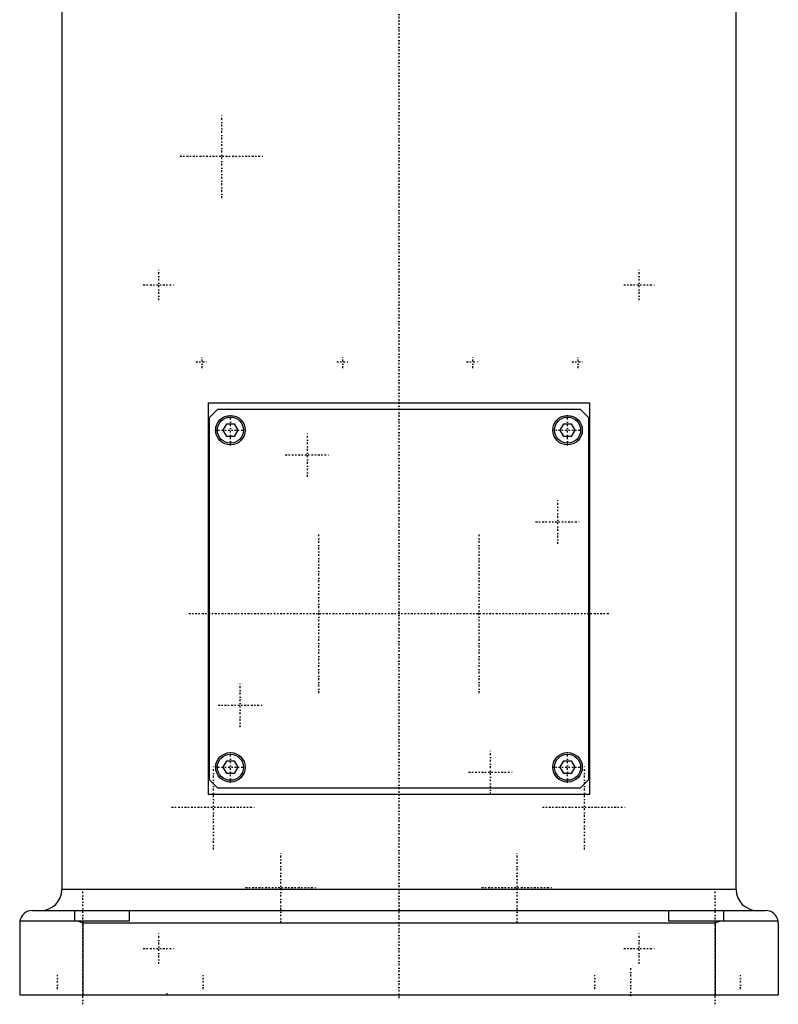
# Model space of a CAD drawing. Extents: x -90 to 90, y -319 to 558.
# Tile 1 of 6: x -90 to 90, y -319 to -85. Entities that reach past the tile are written whole.
import ezdxf

# ---------------------------------------------------------------- set-up
doc = ezdxf.new("R2010")
doc.units = 0
doc.linetypes.add('CENTER', pattern=[1.5, 0.45, -0.5, 0.05, -0.5])
doc.layers.add('AM_0', color=7, linetype='CONTINUOUS')
doc.layers.add('AM_7', color=7, linetype='CENTER')

msp = doc.modelspace()

# ---------------------------------------------------------------- linework, layer by layer
at = {"layer": 'AM_0', "color": 7, "linetype": 'CONTINUOUS'}
for p, q in [((-80, -30), (-80, -291.5)), ((80, -291.5), (80, -30)), ((-45.21, -176), (45.21, -176)), ((-45.21, -269), (-45.21, -176)), ((-45, -179.5), (-43, -177.5)), ((-43, -177.5), (43, -177.5)), ((43, -177.5), (45, -179.5)), ((45.21, -176), (45.21, -269)), ((-45, -265.5), (-45, -179.5)), ((45, -179.5), (45, -265.5)), ((-41.73, -182.5), (-40.87, -181)), ((-40.87, -181), (-39.13, -181)), ((-39.13, -181), (-38.27, -182.5)), ((38.27, -182.5), (39.13, -181)), ((39.13, -181), (40.87, -181)), ((40.87, -181), (41.73, -182.5)), ((-40.87, -184), (-41.73, -182.5)), ((-39.13, -184), (-40.87, -184)), ((-38.27, -182.5), (-39.13, -184)), ((39.13, -184), (38.27, -182.5)), ((40.87, -184), (39.13, -184)), ((41.73, -182.5), (40.87, -184)), ((-41.73, -262.5), (-40.87, -261)), ((-40.87, -261), (-39.13, -261)), ((-39.13, -261), (-38.27, -262.5)), ((38.27, -262.5), (39.13, -261)), ((39.13, -261), (40.87, -261)), ((40.87, -261), (41.73, -262.5)), ((-40.87, -264), (-41.73, -262.5)), ((-39.13, -264), (-40.87, -264)), ((-38.27, -262.5), (-39.13, -264)), ((39.13, -264), (38.27, -262.5)), ((40.87, -264), (39.13, -264)), ((41.73, -262.5), (40.87, -264)), ((-43, -267.5), (-45, -265.5)), ((45, -265.5), (43, -267.5)), ((43, -267.5), (-43, -267.5)), ((45.21, -269), (-45.21, -269)), ((80, -291.5), (-80, -291.5)), ((-87, -296.5), (87, -296.5)), ((-77, -296.5), (-77, -299)), ((-64, -296.5), (-64, -299)), ((64, -299), (64, -296.5)), ((77, -296.5), (77, -299)), ((-64, -299), (-89.96, -299)), ((-75, -299.5), (-76.12, -299)), ((89.96, -299), (64, -299)), ((76.12, -299), (75, -299.5)), ((-90, -299.5), (-90, -316.5)), ((75, -299.5), (-75, -299.5)), ((-75, -299.5), (-75, -316.5)), ((75, -299.5), (75, -316.5)), ((90, -299.5), (90, -316.5)), ((-90, -316.5), (90, -316.5))]:
    msp.add_line(p, q, dxfattribs=at)
for points in [[(-89.96, -299, 0), (-89.97, -299.08, 0), (-89.99, -299.25, 0), (-90, -299.42, 0), (-90, -299.5, 0)], [(90, -299.5, 0), (90, -299.42, 0), (89.99, -299.25, 0), (89.97, -299.08, 0), (89.96, -299, 0)]]:
    msp.add_polyline3d(points, dxfattribs=at)
for centre, radius in [((-40, -182.5), 3.5), ((-40, -182.5), 3.1), ((40, -182.5), 3.5), ((40, -182.5), 3.1), ((-40, -262.5), 3.5), ((40, -262.5), 3.5), ((-40, -262.5), 3.1), ((40, -262.5), 3.1)]:
    msp.add_circle(centre, radius, dxfattribs=at)
for centre, radius, start, end in [((-85, -291.5), 5, 270, 0), ((85, -291.5), 5, 180, 270), ((-87, -299.5), 3, 90, 170.4059), ((87, -299.5), 3, 9.5941, 90)]:
    msp.add_arc(centre, radius, start, end, dxfattribs=at)
at = {"layer": 'AM_7', "color": 4, "linetype": 'CENTER'}
for p, q in [((0, -317.3), (0, 16.93)), ((-42, -127.47), (-42, -107.53)), ((-51.98, -117.5), (-32.02, -117.5)), ((-57, -151.68), (-57, -144.32)), ((57, -151.68), (57, -144.32)), ((-60.67, -148), (-53.33, -148)), ((53.33, -148), (60.67, -148)), ((-46.7, -167.77), (-46.7, -164.83)), ((-13.3, -167.77), (-13.3, -164.83)), ((17.5, -167.77), (17.5, -164.83)), ((42.5, -167.77), (42.5, -164.83)), ((-48.17, -166.3), (-45.23, -166.3)), ((-14.77, -166.3), (-11.83, -166.3)), ((16.03, -166.3), (18.97, -166.3)), ((41.03, -166.3), (43.97, -166.3)), ((-40, -186.18), (-40, -178.82)), ((40, -186.18), (40, -178.82)), ((-43.67, -182.5), (-36.33, -182.5)), ((-21.75, -193.58), (-21.75, -183.08)), ((36.33, -182.5), (43.67, -182.5)), ((-27, -188.33), (-16.5, -188.33)), ((37.67, -209.5), (37.67, -199)), ((32.42, -204.25), (42.92, -204.25)), ((-19, -244.9), (-19, -207.1)), ((19, -244.9), (19, -207.1)), ((-49.88, -226), (49.88, -226)), ((-37.67, -253), (-37.67, -242.5)), ((-42.92, -247.75), (-32.42, -247.75)), ((-40, -266.18), (-40, -258.82)), ((21.75, -268.92), (21.75, -258.42)), ((40, -266.18), (40, -258.82)), ((-44, -281.98), (-44, -262.02)), ((-43.67, -262.5), (-36.33, -262.5)), ((16.5, -263.67), (27, -263.67)), ((36.33, -262.5), (43.67, -262.5)), ((44, -281.98), (44, -262.02)), ((-53.98, -272), (-34.02, -272)), ((34.02, -272), (53.98, -272)), ((-28, -299.4), (-28, -282.6)), ((28, -299.4), (28, -282.6)), ((-75, -318.75), (-75, -291.25)), ((-36.4, -291), (-19.6, -291)), ((19.6, -291), (36.4, -291)), ((75, -318.75), (75, -291.25)), ((-57, -309.18), (-57, -301.82)), ((57, -309.18), (57, -301.82)), ((-60.67, -305.5), (-53.33, -305.5)), ((53.33, -305.5), (60.67, -305.5)), ((55, -316.8), (55, -310.2)), ((-81, -315.15), (-81, -311.85)), ((-46.46, -315.15), (-46.46, -311.85)), ((46.46, -315.15), (46.46, -311.85)), ((81, -315.15), (81, -311.85)), ((-55, -316.52), (-55, -315.98))]:
    msp.add_line(p, q, dxfattribs=at)

doc.saveas('drawing.dxf')
